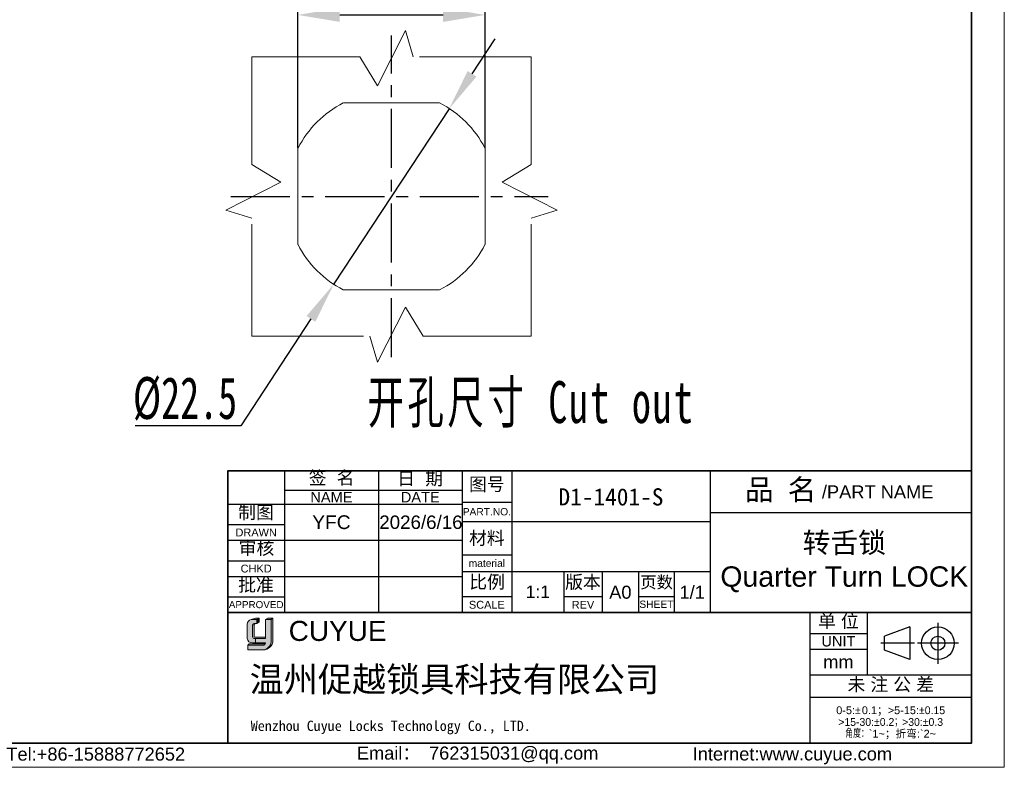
# Model space of a CAD drawing. Header units: inches. Extents: x 172898 to 173107, y 119435 to 119582.
# Tile 7 of 9: x 173001 to 173107, y 119435 to 119515. Entities that reach past the tile are written whole.
import ezdxf

# ---------------------------------------------------------------- set-up
doc = ezdxf.new("R2010")
doc.units = ezdxf.units.IN
doc.linetypes.add('ACAD_ISO02W100', pattern=[15, 12, -3])
doc.linetypes.add('CENTER', pattern=[10.159999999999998, 6.35, -1.27, 1.27, -1.27])
for name, color, linetype, lineweight in [('0007', 7, 'Continuous', 5), ('实线层', 7, 'Continuous', 25), ('尺寸线层', 3, 'Continuous', 18), ('粗实线层', 7, 'Continuous', 35), ('细实线层', 3, 'Continuous', 18), ('虚线层', 6, 'ACAD_ISO02W100', 18)]:
    doc.layers.add(name, color=color, linetype=linetype, lineweight=lineweight)
doc.layers.add('中心线层', color=1, linetype='CENTER')
doc.styles.add('ARIAL', font='arial.ttf')
doc.styles.get("Standard").update_dxf_attribs({"font": 'arial.ttf'})
doc.styles.add('TEXTSTYLE_2', font='arial.ttf')
doc.styles.add('TEXTSTYLE_3', font='arial.ttf')
doc.styles.add('TEXTSTYLE_4', font='arial.ttf')
doc.styles.add('标准', font='txt', dxfattribs={"width": 0.667})
doc.dimstyles.new('对齐', dxfattribs={"dimtxt": 3, "dimasz": 2.5, "dimexe": 1.25, "dimexo": 0.625, "dimtad": 1, "dimdsep": 46, "dimtxsty": '标准', "dimcen": 2.5, "dimclrd": 3, "dimclre": 3, "dimclrt": 3, "dimadec": 0, "dimazin": 0, "dimtfac": 1, "dimtmove": 0, "dimatfit": 3, "dimfxl": 1, "dimarcsym": 0})
doc.dimstyles.new('标准', dxfattribs={"dimscale": 0.8, "dimtxt": 3.5, "dimasz": 4, "dimexe": 2, "dimexo": 0, "dimtad": 1, "dimdec": 1, "dimdsep": 46, "dimtxsty": '标准', "dimblk": '_CAXARROW', "dimcen": 0, "dimdle": 8, "dimazin": 2, "dimtfac": 0.707107, "dimtmove": 0, "dimatfit": 3, "dimfxl": 1, "dimtolj": 1, "dimarcsym": 1})

# ---------------------------------------------------------------- blocks, each defined once
blk = doc.blocks.new('*D16')
at = {"layer": 'Defpoints', "color": 0, "transparency": 16777216}
for p in [(173051.1210797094, 119515.8556795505), (173031.0210797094, 119500.9484227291), (173051.1210797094, 119500.9141185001)]:
    blk.add_point(p, dxfattribs=at)
at = {"layer": '尺寸线层', "color": 3, "lineweight": -2, "transparency": 16777216}
for p, q in [((173031.0210797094, 119501.5734227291), (173031.0210797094, 119517.1056795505)), ((173051.1210797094, 119501.5391185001), (173051.1210797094, 119517.1056795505)), ((173035.5210797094, 119515.8556795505), (173046.6210797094, 119515.8556795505))]:
    blk.add_line(p, q, dxfattribs=at)
at = {"layer": '尺寸线层', "color": 3, "transparency": 16777216}
for points in [[(173035.5210797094, 119516.6056795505), (173035.5210797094, 119515.1056795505), (173031.0210797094, 119515.8556795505)], [(173046.6210797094, 119516.6056795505), (173046.6210797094, 119515.1056795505), (173051.1210797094, 119515.8556795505)]]:
    blk.add_solid(points, dxfattribs=at)
at = {"layer": '尺寸线层', "color": 3, "transparency": 16777216, "insert": (173041.8105806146, 119518.7543326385), "char_height": 4.5, "width": 29.42765359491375, "attachment_point": 5, "style": '标准'}
blk.add_mtext('{\\fAMGDT|b0|i0|c134|p34;o\\f@SimSun|b0|i0|c134|p2;20.1}', dxfattribs=at)
blk = doc.blocks.new('_CAXARROW')
blk.add_hatch(color=0).paths.add_polyline_path([(0, 0), (-1, 0.125), (-1, -0.125)], flags=0)
blk = doc.blocks.new('*D17')
at = {"layer": 'Defpoints', "color": 0, "transparency": 16777216}
for p in [(173047.2539215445, 119505.7657688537), (173034.8882378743, 119486.9684321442)]:
    blk.add_point(p, dxfattribs=at)
at = {"layer": '尺寸线层', "color": 0, "linetype": 'Continuous', "lineweight": -2, "transparency": 16777216}
for p, q in [((173049.7270582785, 119509.5252361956), (173052.2001950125, 119513.2847035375)), ((173047.2539215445, 119505.7657688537), (173034.8882378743, 119486.9684321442)), ((173032.4151011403, 119483.2089648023), (173024.8720901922, 119471.7426746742)), ((173024.8720901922, 119471.7426746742), (173013.5288846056, 119471.7426746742))]:
    blk.add_line(p, q, dxfattribs=at)
at = {"layer": '尺寸线层', "color": 0, "lineweight": -2, "transparency": 16777216, "xscale": 4.5, "yscale": 4.5, "zscale": 4.5}
for p, rotation in [((173047.2539215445, 119505.7657688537), 236.6613885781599), ((173034.8882378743, 119486.9684321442), 56.66138857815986)]:
    blk.add_blockref('_CAXARROW', p, dxfattribs=dict(at, rotation=rotation))
at = {"layer": '尺寸线层', "color": 0, "transparency": 16777216, "insert": (173018.8879873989, 119474.6176746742), "char_height": 4.5, "width": 28.70032995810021, "attachment_point": 5, "style": '标准'}
blk.add_mtext('\\A1;%%C22.5', dxfattribs=at)

msp = doc.modelspace()

# ---------------------------------------------------------------- hatches: boundary and pattern name
at = {"layer": '实线层'}
h = msp.add_hatch(color=30, dxfattribs=at)
edge = h.paths.add_edge_path(flags=0)
edge.add_arc((173026.3551719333, 119450.3117461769), 0.2005670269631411, 103.89623382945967, 180.1196323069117, ccw=False)
edge.add_line((173026.3070029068, 119450.5064430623), (173026.6206004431, 119450.5064430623))
edge.add_line((173026.6206004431, 119450.5064430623), (173026.6206004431, 119450.9355753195))
edge.add_line((173026.6206004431, 119450.9355753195), (173025.9903723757, 119450.9355753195))
edge.add_arc((173026.1878447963, 119450.3436978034), 0.6239505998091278, 108.4506221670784, 173.4013944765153)
edge.add_line((173025.5680275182, 119450.4153978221), (173025.5680275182, 119448.8999258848))
edge.add_arc((173026.1019238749, 119448.9496641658), 0.5362081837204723, 185.3223660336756, 272.7233690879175)
edge.add_line((173026.1274011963, 119448.414061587), (173026.4633937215, 119448.414061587))
edge.add_line((173026.4633937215, 119448.414061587), (173026.4633937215, 119448.8999258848))
edge.add_line((173026.4633937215, 119448.8999258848), (173026.312141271, 119448.8999258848))
edge.add_arc((173026.2995292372, 119449.0444213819), 0.1450448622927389, 177.6597996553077, 274.98831874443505, ccw=False)
edge.add_line((173026.1546053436, 119449.0503439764), (173026.1546053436, 119450.3113273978))
h = msp.add_hatch(color=254, dxfattribs=at)
h.paths.add_polyline_path([(173026.4487400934, 119451.0632150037), (173025.9903723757, 119450.9355753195), (173026.6206004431, 119450.9355753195), (173026.8373507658, 119451.0632150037)], flags=0)
h.paths.add_polyline_path([(173027.5437324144, 119450.9355753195), (173028.1577121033, 119450.9355753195), (173028.3381546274, 119451.0632150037), (173027.770057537, 119451.0632150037)], flags=0)
h = msp.add_hatch(color=251, dxfattribs=at)
edge = h.paths.add_edge_path(flags=0)
edge.add_line((173026.29924576, 119449.1376058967), (173026.29924576, 119450.3113273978))
edge.add_arc((173026.4998123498, 119450.311746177), 0.2005670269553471, 103.89623382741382, 180.1196323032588, ccw=False)
edge.add_line((173026.4516433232, 119450.5064430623), (173026.3070029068, 119450.5064430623))
edge.add_arc((173026.3551719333, 119450.311746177), 0.2005670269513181, 103.8962338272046, 180.1196323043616)
edge.add_line((173026.1546053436, 119450.3113273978), (173026.1546053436, 119449.0503439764))
edge.add_arc((173026.2995292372, 119449.0444213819), 0.1450448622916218, 177.6597996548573, 274.9883187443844)
edge.add_line((173026.312141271, 119448.8999258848), (173027.5437324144, 119448.8999258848))
edge.add_line((173027.5437324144, 119448.8999258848), (173027.5437324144, 119449.0220259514))
edge.add_line((173027.5437324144, 119449.0220259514), (173026.3918144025, 119449.0220259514))
edge.add_arc((173026.4132058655, 119449.1340178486), 0.1140165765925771, 178.1966309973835, 259.1862447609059, ccw=False)
msp.add_hatch(color=251, dxfattribs=at).paths.add_polyline_path([(173026.6206004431, 119450.5064430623), (173026.8373507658, 119450.6711357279), (173026.8373507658, 119451.0632150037), (173026.6206004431, 119450.9355753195)], flags=0)
h = msp.add_hatch(color=251, dxfattribs=at)
edge = h.paths.add_edge_path(flags=0)
edge.add_line((173028.3381546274, 119451.0632150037), (173028.1577121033, 119450.9355753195))
edge.add_line((173028.1577121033, 119450.9355753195), (173028.1577121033, 119448.6854523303))
edge.add_arc((173027.1393207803, 119448.6457315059), 1.019165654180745, -71.74154242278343, 2.2336036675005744, ccw=False)
edge.add_arc((173027.2897644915, 119448.7129442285), 1.048750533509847, 279.2658368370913, 358.4978790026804)
edge.add_line((173028.3381546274, 119448.6854523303), (173028.3381546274, 119451.0632150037))
h = msp.add_hatch(color=251, dxfattribs=at)
edge = h.paths.add_edge_path(flags=0)
edge.add_line((173025.7649447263, 119448.298604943), (173025.6358456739, 119448.1565269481))
edge.add_line((173025.6358456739, 119448.1565269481), (173027.2375008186, 119448.1565269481))
edge.add_arc((173027.1788206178, 119448.537138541), 0.3851084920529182, 278.7644802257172, 323.8869948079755)
edge.add_line((173027.489932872, 119448.3101633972), (173025.7649447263, 119448.298604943))
at = {"layer": '尺寸线层'}
h = msp.add_hatch(color=179, dxfattribs=at)
edge = h.paths.add_edge_path(flags=0)
edge.add_line((173028.1577121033, 119450.9355753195), (173027.5437324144, 119450.9355753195))
edge.add_line((173027.5437324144, 119450.9355753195), (173027.5437324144, 119448.8999258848))
edge.add_line((173027.5437324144, 119448.8999258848), (173026.4633937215, 119448.8999258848))
edge.add_line((173026.4633937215, 119448.8999258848), (173026.4633937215, 119448.414061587))
edge.add_line((173026.4633937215, 119448.414061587), (173027.5437324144, 119448.414061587))
edge.add_arc((173027.1788205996, 119448.5371385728), 0.3851085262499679, 278.7644821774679, 341.36184450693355, ccw=False)
edge.add_line((173027.2375008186, 119448.1565269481), (173025.6358456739, 119448.1565269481))
edge.add_line((173025.6358456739, 119448.1565269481), (173025.6358456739, 119447.6643446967))
edge.add_line((173025.6358456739, 119447.6643446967), (173027.2719681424, 119447.6643446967))
edge.add_arc((173027.2897644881, 119448.7129440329), 1.048750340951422, 269.0276957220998, 279.2658387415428)
edge.add_arc((173027.1393207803, 119448.6457315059), 1.019165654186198, 288.258457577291, 362.2336036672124)
edge.add_line((173028.1577121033, 119448.6854523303), (173028.1577121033, 119450.9355753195))

# ---------------------------------------------------------------- linework, layer by layer
at = {"color": 0, "linetype": 'Continuous'}
for p, q in [((173023.5008959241, 119466.8983817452), (173023.5008959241, 119451.867335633)), ((173029.564360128, 119466.8973274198), (173029.564360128, 119451.682798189)), ((173039.6699514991, 119466.8973274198), (173039.6699514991, 119451.682798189)), ((173048.6521764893, 119466.9103042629), (173048.6521764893, 119451.6396328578)), ((173048.6526993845, 119466.8973274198), (173048.6526993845, 119451.682798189)), ((173053.9856830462, 119466.9103042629), (173053.9856830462, 119451.6396328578)), ((173075.3177420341, 119466.897912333), (173075.3177420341, 119451.6272409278)), ((173075.319709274, 119466.9103042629), (173075.319709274, 119451.6396328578)), ((173048.6521764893, 119463.5417738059), (173053.9856830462, 119463.5417738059)), ((173075.3177420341, 119462.4065383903), (173103.4083631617, 119462.4065383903)), ((173048.6521764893, 119461.4645133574), (173075.319709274, 119461.4645133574)), ((173048.6521764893, 119457.8714142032), (173053.9856830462, 119457.8714142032)), ((173048.6521764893, 119456.0748646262), (173075.319709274, 119456.0748646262)), ((173059.5999004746, 119456.0748646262), (173059.5999004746, 119451.6396328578)), ((173063.6982791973, 119456.0748646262), (173063.6982791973, 119451.6396328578)), ((173067.6282313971, 119456.0748646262), (173067.6282313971, 119451.6396328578)), ((173071.4458992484, 119456.0748646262), (173071.4458992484, 119451.6396328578)), ((173048.6521764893, 119453.3800402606), (173053.9856830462, 119453.3800402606)), ((173059.5999004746, 119453.3800402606), (173063.6982791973, 119453.3800402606)), ((173067.6282313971, 119453.3800402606), (173071.4458992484, 119453.3800402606)), ((173075.3177420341, 119451.6396328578), (173075.319709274, 119451.6396328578)), ((173086.004343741, 119451.682798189), (173086.004343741, 119437.7036437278)), ((173086.0043985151, 119451.6782946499), (173086.0043985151, 119437.6429980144)), ((173092.1800376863, 119451.6782946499), (173092.1800376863, 119444.9973759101)), ((173099.7836374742, 119450.5730497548), (173099.7836374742, 119446.1762012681)), ((173086.0043985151, 119449.4326076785), (173092.1800376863, 119449.4326076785)), ((173096.7766576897, 119450.1230638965), (173094.0332837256, 119449.1296332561)), ((173096.7766576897, 119450.1230638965), (173096.7766576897, 119446.6261871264)), ((173097.2735228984, 119448.3746255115), (173093.6449493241, 119448.3746255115)), ((173094.0332837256, 119447.6196177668), (173094.0332837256, 119449.1296332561)), ((173101.9820617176, 119448.3746255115), (173097.5852132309, 119448.3746255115)), ((173086.0043985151, 119447.74834245), (173092.1800376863, 119447.74834245)), ((173096.7766576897, 119446.6261871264), (173094.0332837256, 119447.6196177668)), ((173086.0043985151, 119444.9973759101), (173103.408472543, 119444.9973759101)), ((173086.0043985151, 119442.5832624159), (173103.408472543, 119442.5832624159))]:
    msp.add_line(p, q, dxfattribs=at)
at = {"linetype": 'Continuous'}
for p, q in [((173029.564360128, 119464.8200669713), (173048.6526993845, 119464.8200669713)), ((173023.5010053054, 119463.3042282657), (173048.6526993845, 119463.3042282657)), ((173023.5010053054, 119461.1146834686), (173029.564360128, 119461.1146834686)), ((173023.5010053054, 119459.4304182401), (173048.6526993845, 119459.4304182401)), ((173023.5010053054, 119457.2408734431), (173029.564360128, 119457.2408734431)), ((173023.5010053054, 119455.5566082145), (173048.6526993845, 119455.5566082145)), ((173023.5010053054, 119453.3670634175), (173029.564360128, 119453.3670634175))]:
    msp.add_line(p, q, dxfattribs=at)
at = {"color": 0, "linetype": 'Continuous'}
for radius in [1.748438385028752, 0.7550077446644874]:
    msp.add_circle((173099.7836374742, 119448.3746255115), radius, dxfattribs=at)
at = {"layer": '0007'}
for p, q in [((173025.5680275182, 119448.8999258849), (173025.5680275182, 119450.4153978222)), ((173025.9903723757, 119450.9355753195), (173026.4487400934, 119451.0632150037)), ((173025.9903723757, 119450.9355753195), (173026.6206004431, 119450.9355753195)), ((173026.3070029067, 119450.5064430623), (173026.6206004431, 119450.5064430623)), ((173026.4487400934, 119451.0632150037), (173026.8373507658, 119451.0632150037)), ((173026.6206004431, 119450.9355753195), (173026.8373507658, 119451.0632150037)), ((173026.6206004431, 119450.5064430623), (173026.6206004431, 119450.9355753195)), ((173026.6206004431, 119450.5064430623), (173026.8373507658, 119450.6711357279)), ((173026.8373507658, 119450.6711357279), (173026.8373507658, 119451.0632150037)), ((173027.5437324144, 119450.9355753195), (173027.770057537, 119451.0632150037)), ((173027.5437324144, 119450.9355753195), (173028.1577121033, 119450.9355753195)), ((173027.5437324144, 119448.8999258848), (173027.5437324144, 119450.9355753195)), ((173027.770057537, 119451.0632150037), (173028.3381546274, 119451.0632150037)), ((173028.1577121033, 119450.9355753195), (173028.3381546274, 119451.0632150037)), ((173028.1577121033, 119450.9355753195), (173028.1577121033, 119448.6854523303)), ((173028.3381546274, 119451.0632150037), (173028.3381546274, 119448.6854523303)), ((173026.1546053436, 119449.0503439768), (173026.1546053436, 119450.3113273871)), ((173026.29924576, 119449.1376058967), (173026.29924576, 119450.3113273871)), ((173025.6358456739, 119448.1565269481), (173025.7649447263, 119448.298604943)), ((173025.7649447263, 119448.298604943), (173027.489932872, 119448.3101633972)), ((173026.1274011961, 119448.414061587), (173027.5437324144, 119448.414061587)), ((173026.3121412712, 119448.8999258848), (173027.5437324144, 119448.8999258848)), ((173026.3918144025, 119449.0220259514), (173027.5437324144, 119449.0220259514)), ((173026.4633937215, 119448.8999258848), (173026.4633937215, 119448.414061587)), ((173025.6358456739, 119447.6643446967), (173025.6358456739, 119448.1565269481)), ((173025.6358456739, 119448.1565269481), (173027.2375008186, 119448.1565269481)), ((173025.6358456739, 119447.6643446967), (173027.2719681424, 119447.6643446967))]:
    msp.add_line(p, q, dxfattribs=at)
for centre, radius, start, end in [((173026.1878448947, 119450.3436977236), 0.6239507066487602, 108.4506284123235, 173.4013882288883), ((173026.3551719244, 119450.3117461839), 0.2005670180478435, 103.8962318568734, 180.1196373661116), ((173026.4998123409, 119450.3117461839), 0.2005670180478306, 103.8962318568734, 180.1196373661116), ((173026.1019238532, 119448.9496641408), 0.5362081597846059, 185.3223635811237, 272.7233715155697), ((173026.2995292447, 119449.0444213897), 0.1450448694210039, 177.6598026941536, 274.9883156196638), ((173026.4132058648, 119449.134017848), 0.1140165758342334, 178.1966306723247, 259.1862450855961), ((173027.1788205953, 119448.5371385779), 0.3851085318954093, 278.7644826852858, 341.3618439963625), ((173027.2897644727, 119448.7129442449), 1.048750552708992, 269.0276967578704, 358.4978781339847), ((173027.1393209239, 119448.6457314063), 1.019165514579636, 288.2424993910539, 2.233609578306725)]:
    msp.add_arc(centre, radius, start, end, dxfattribs=at)
at = {"layer": '中心线层'}
for p, q in [((173041.0710797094, 119479.0980545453), (173041.0710797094, 119513.6361464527)), ((173023.8020337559, 119496.3671004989), (173057.9012422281, 119496.3671004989))]:
    msp.add_line(p, q, dxfattribs=at)
at = {"layer": '粗实线层'}
for p, q in [((173023.5010053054, 119451.682798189), (173086.004343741, 119451.682798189)), ((173086.0043985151, 119451.6782946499), (173103.408472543, 119451.6782946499))]:
    msp.add_line(p, q, dxfattribs=at)
msp.add_lwpolyline([(172910.9993000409, 119578.9178223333), (173103.408472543, 119578.9178223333), (173103.408472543, 119437.6569941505), (172910.9993000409, 119437.6569941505)], close=True, dxfattribs=at)
msp.add_lwpolyline([(173103.4083631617, 119466.897912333), (173072.2457420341, 119466.897912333), (173023.5010053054, 119466.8973274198), (173023.5010053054, 119437.6429980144)], dxfattribs=at)
at = {"layer": '细实线层'}
msp.add_lwpolyline([(172898.4895364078, 119582.426708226), (173106.9173584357, 119582.426708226), (173106.9173584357, 119435.0535007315), (172898.4895364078, 119435.0535007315)], close=True, dxfattribs=at)
at = {"layer": '虚线层'}
for p, q in [((173039.5591818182, 119508.2482214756), (173042.5654415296, 119514.1816288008)), ((173042.5654415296, 119514.1816288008), (173043.4125325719, 119511.3671004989)), ((173026.0710797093, 119511.3671004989), (173037.6604909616, 119511.3671004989)), ((173026.0710797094, 119499.7776892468), (173026.0710797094, 119511.3671004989)), ((173037.6604909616, 119511.3671004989), (173039.5591818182, 119508.2482214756)), ((173056.0710797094, 119511.3671004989), (173043.412532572, 119511.3671004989)), ((173056.0710797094, 119499.7776892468), (173056.0710797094, 119511.3671004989)), ((173035.9171976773, 119506.4171004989), (173046.2249617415, 119506.4171004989)), ((173031.0210797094, 119491.213218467), (173031.0210797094, 119501.5545854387)), ((173051.1210797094, 119491.213218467), (173051.1210797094, 119501.5545854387)), ((173026.0710797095, 119499.7776892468), (173029.1899587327, 119497.8789983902)), ((173056.0710797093, 119499.7776892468), (173052.952200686, 119497.8789983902)), ((173029.1899587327, 119497.8789983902), (173023.2565514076, 119494.8727386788)), ((173052.952200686, 119497.8789983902), (173058.8856080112, 119494.8727386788)), ((173023.2565514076, 119494.8727386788), (173026.0710797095, 119494.0256476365)), ((173058.8856080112, 119494.8727386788), (173056.0710797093, 119494.0256476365)), ((173026.0710797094, 119481.3671004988), (173026.0710797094, 119494.0256476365)), ((173056.0710797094, 119481.3671004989), (173056.0710797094, 119494.0256476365)), ((173035.8835947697, 119486.3171004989), (173046.2249617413, 119486.3171004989)), ((173042.5829776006, 119484.4859795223), (173039.5767178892, 119478.5525721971)), ((173044.4816684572, 119481.3671004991), (173042.5829776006, 119484.4859795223)), ((173026.0710797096, 119481.3671004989), (173038.7296268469, 119481.3671004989)), ((173039.5767178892, 119478.5525721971), (173038.7296268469, 119481.367100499)), ((173044.4816684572, 119481.3671004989), (173056.0710797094, 119481.3671004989))]:
    msp.add_line(p, q, dxfattribs=at)
for radius, start, end in [(11.29999999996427, 117.266044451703, 152.7339555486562), (11.30000000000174, 27.2660444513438, 62.73395554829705), (11.29999999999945, 207.2660444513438, 242.7339555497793), (11.29999999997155, 297.2660444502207, 332.7339555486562)]:
    msp.add_arc((173041.0710797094, 119496.367100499), radius, start, end, dxfattribs=at)

# ---------------------------------------------------------------- texts
at = {"color": 0, "linetype": 'Continuous', "attachment_point": 2, "line_spacing_factor": 0.8999999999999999}
for s, insert, char_height, width, style in [('签  名', (173034.6403965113, 119466.8449962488), 1.403554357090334, 6.173446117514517, 'TEXTSTYLE_2'), ('日  期', (173044.149550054, 119466.7722890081), 1.403554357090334, 6.173446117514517, 'TEXTSTYLE_2'), ('图号', (173051.3189297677, 119466.1581175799), 1.403554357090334, 4.11197565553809, 'TEXTSTYLE_2'), ('{\\fSimSun|b0|i0|c0|p34;品 名}', (173082.8811619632, 119465.9946739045), 2.245686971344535, 8.228337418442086, 'TEXTSTYLE_2'), ('/PART NAME', (173093.30997547, 119465.3328149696), 1.403554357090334, 11.95369156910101, 'TEXTSTYLE_3'), ('PART.NO.', (173051.3189297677, 119462.8961388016), 0.785990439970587, 5.174680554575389, 'TEXTSTYLE_3'), ('材料', (173051.3189297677, 119460.3697409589), 1.403554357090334, 4.11197565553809, 'TEXTSTYLE_2'), ('material', (173051.3189297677, 119457.3661346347), 0.785990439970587, 4.932163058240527, 'TEXTSTYLE_3'), ('比例', (173051.3422687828, 119455.6624385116), 1.403554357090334, 4.11197565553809, 'TEXTSTYLE_2'), ('版本', (173061.6490898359, 119455.6535977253), 1.403554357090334, 4.11197565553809, 'TEXTSTYLE_2'), ('页数', (173069.5572128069, 119455.5743902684), 1.291270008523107, 3.783017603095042, 'TEXTSTYLE_2'), ('A0', (173065.6632552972, 119454.5590259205), 1.403554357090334, 2.061470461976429, 'TEXTSTYLE_2'), ('1/1', (173073.3828042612, 119454.5590259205), 1.403554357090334, 3.092205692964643, 'TEXTSTYLE_2'), ('SCALE', (173051.3189297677, 119452.9309028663), 0.8421326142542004, 3.850643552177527, 'TEXTSTYLE_3'), ('REV', (173061.6490898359, 119452.9309028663), 0.8421326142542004, 1.826779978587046, 'TEXTSTYLE_4'), ('SHEET', (173069.5370653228, 119452.9589739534), 0.785990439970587, 3.247608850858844, 'TEXTSTYLE_4'), ('单 位', (173089.0922181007, 119451.4703529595), 1.403554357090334, 5.142710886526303, 'TEXTSTYLE_2'), ('UNIT', (173089.0922181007, 119449.1518968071), 1.122843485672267, 3.652371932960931, 'TEXTSTYLE_3'), ('mm', (173089.0922181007, 119447.0746363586), 1.403554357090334, 3.255828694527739, 'TEXTSTYLE_3'), ('未 注 公 差', (173094.7162299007, 119444.6584390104), 1.403554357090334, 11.31615700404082, 'TEXTSTYLE_2'), ('{\\C256;Email\\fSimSun|b0|i0|c0|p34;： \\farial|b0|i0|c0|p34;762315031@qq.com}', (173050.3247874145, 119437.2817180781), 1.400752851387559, 28.44973542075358, 'TEXTSTYLE_3'), ('{\\C256;Internet:www.cuyue.com}', (173084.1460418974, 119437.1900765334), 1.400752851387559, 41.52088358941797, 'TEXTSTYLE_3')]:
    msp.add_mtext(s, dxfattribs=dict(at, insert=insert, char_height=char_height, width=width, style=style))
at = {"linetype": 'Continuous', "attachment_point": 2, "line_spacing_factor": 0.8999999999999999}
for s, insert, char_height, width, style in [('NAME', (173034.6171558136, 119464.6235693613), 1.122843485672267, 4.520592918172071, 'TEXTSTYLE_3'), ('DATE', (173044.1613254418, 119464.6235693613), 1.122843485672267, 4.174139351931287, 'TEXTSTYLE_3'), ('{\\fSimSun|b0|i0|c134|p34;制图}', (173026.5148343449, 119463.1430297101), 1.403554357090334, 4.11197565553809, 'TEXTSTYLE_2'), ('DRAWN', (173026.5326827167, 119460.6936171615), 0.8421326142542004, 4.43606659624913, 'TEXTSTYLE_3'), ('审核', (173026.564522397, 119459.3078801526), 1.403554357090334, 4.11197565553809, 'TEXTSTYLE_2'), ('CHKD', (173026.5326827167, 119456.8198071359), 0.8421326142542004, 3.327832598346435, 'TEXTSTYLE_3'), ('批准', (173026.5073319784, 119455.3409335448), 1.403554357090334, 4.11197565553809, 'TEXTSTYLE_2'), ('APPROVED', (173026.5326827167, 119452.9038904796), 0.7579193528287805, 5.871761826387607, 'TEXTSTYLE_3'), ('Tel:+86-15888772652', (173009.2950793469, 119437.1688845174), 1.400752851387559, 19.88455633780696, 'TEXTSTYLE_3')]:
    msp.add_mtext(s, dxfattribs=dict(at, insert=insert, char_height=char_height, width=width, style=style))
at = {"color": 0, "lineweight": 13, "insert": (173064.6517125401, 119464.0787870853), "char_height": 1.8432, "width": 35.55343164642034, "attachment_point": 5}
msp.add_mtext('{\\fFangSong|b0|i0|c134|p34;\\C3;D1-1401-S}', dxfattribs=at)
at = {"color": 0, "insert": (173089.7245742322, 119457.0626618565), "char_height": 2.185174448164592, "width": 49.98919249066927, "attachment_point": 5, "style": 'ARIAL'}
msp.add_mtext('{\\fFangSong|b0|i0|c134|p34;转舌锁\\P}Quarter Turn LOCK', dxfattribs=at)
at = {"color": 0, "insert": (173056.7927917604, 119453.8968249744), "char_height": 1.344722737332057, "width": 9.357029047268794, "attachment_point": 5}
msp.add_mtext('1:1', dxfattribs=at)
at = {"color": 7, "linetype": 'Continuous', "attachment_point": 1, "line_spacing_factor": 0.8999999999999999}
for s, insert, char_height, width, style in [('CUYUE', (173030.024704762, 119450.7764654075), 2.1504, 23.96246149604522, 'TEXTSTYLE_2'), ('{\\fsimsun|b0|i0|c134|p34;\\C0;Wenzhou Cuyue Locks Technology Co., LTD.}', (173025.9472287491, 119440.0601271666), 1.10592, 46.16016771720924, 'TEXTSTYLE_3')]:
    msp.add_mtext(s, dxfattribs=dict(at, insert=insert, char_height=char_height, width=width, style=style))
at = {"color": 0, "linetype": 'Continuous', "lineweight": 13, "insert": (173094.706435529, 119441.6007743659), "char_height": 0.8404517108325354, "width": 17.08465575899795, "attachment_point": 2, "line_spacing_factor": 0.8999999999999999, "style": 'TEXTSTYLE_2'}
msp.add_mtext('0-5:{\\Fgdt,gbcbig.shx;`\\fsimsun|b0|i0|c0|p34;\\W0.16667; \\farial|b0|i0|c0|p34;\\W1;0.1\\fsimsun|b0|i0|c0|p34;；}>5-15:{\\Fgdt,gbcbig.shx;`0.15\\P>15-30:`0.2；>30:`0.3\\P角度：}`1~{\\fsimsun|b0|i0|c0|p34;；折弯}:`2~', dxfattribs=at)
at = {"layer": 'Defpoints', "insert": (173034.6171558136, 119461.3673232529), "char_height": 1.47456, "attachment_point": 5}
msp.add_mtext_dynamic_manual_height_columns('YFC', width=10.52665767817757, gutter_width=1, heights=[0], dxfattribs=at)
at = {"layer": '尺寸线层', "insert": (173038.5032328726, 119476.526445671), "char_height": 4.5, "width": 39.32386726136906, "attachment_point": 1, "line_spacing_factor": 1.150569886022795, "style": '标准'}
msp.add_mtext('{\\T1.1;开孔尺寸 Cut out}', dxfattribs=at)
at = {"layer": '尺寸线层', "color": 6, "insert": (173025.8318043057, 119445.8446326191), "char_height": 2.688000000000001, "width": 57.19000339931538, "attachment_point": 1}
msp.add_mtext('{\\C0;温州促越锁具科技有限公司}', dxfattribs=at)
at = {"layer": '细实线层', "insert": (173039.7603980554, 119462.0933054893), "char_height": 1.44, "attachment_point": 1}
msp.add_mtext('2026/6/16', dxfattribs=at)

# ---------------------------------------------------------------- dimensions: what is measured, and where the dimension line sits
at = {"layer": '尺寸线层'}
dim = msp.add_linear_dim(base=(173051.1210797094, 119515.8556795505), p1=(173031.0210797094, 119500.9484227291), p2=(173051.1210797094, 119500.9141185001), text='{\\fAMGDT|b0|i0|c134|p34;o\\f@SimSun|b0|i0|c134|p2;20.1}', dimstyle='对齐', override={"dimtxt": 4.5, "dimasz": 4.5}, dxfattribs=at)
dim.commit()
dim.dimension.update_dxf_attribs({"geometry": '*D16', "text_midpoint": (173041.8105806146, 119515.8556795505), "dimtype": 160})
dim = msp.add_diameter_dim_2p(p1=(173047.2539215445, 119505.7657688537), p2=(173034.8882378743, 119486.9684321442), dimstyle='标准', override={"dimscale": 1, "dimtxt": 4.5, "dimasz": 4.5, "dimtoh": 1, "dimpost": '%%C<>', "dimsah": 1, "dimatfit": 1}, dxfattribs=at)
dim.commit()
dim.dimension.update_dxf_attribs({"geometry": '*D17', "text_midpoint": (173018.8879873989, 119471.7426746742), "dimtype": 163})

doc.saveas('drawing.dxf')
